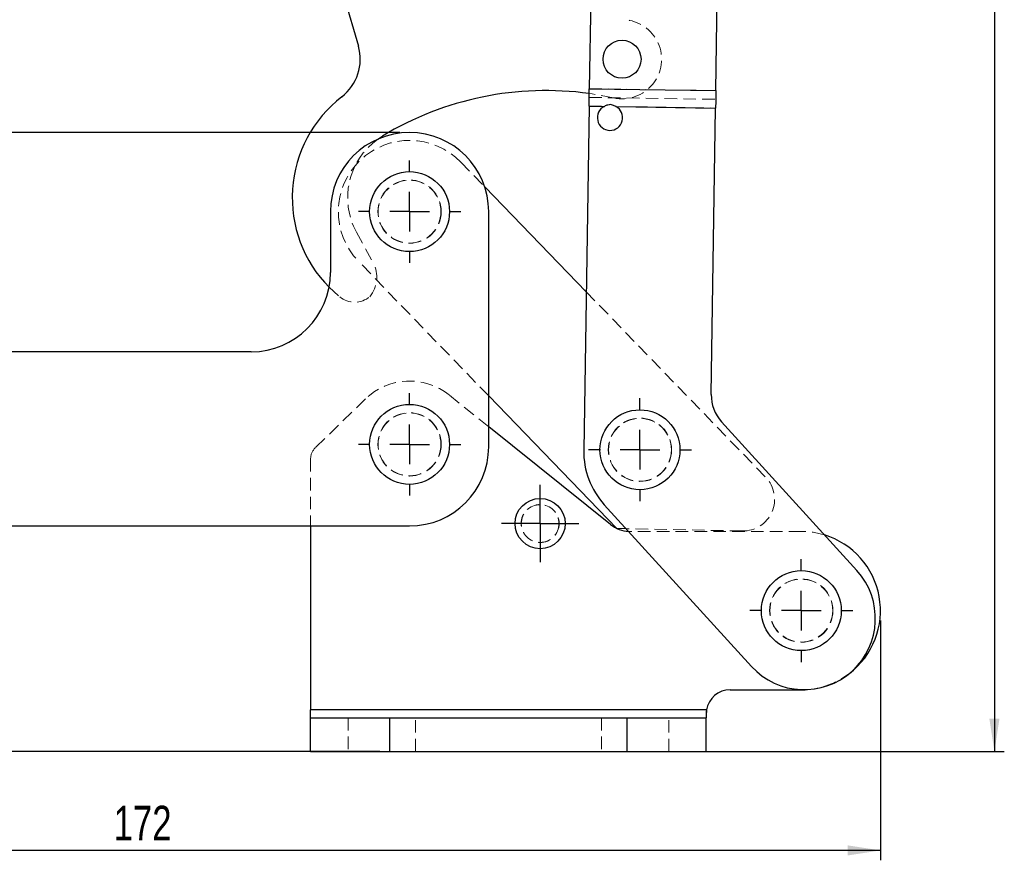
# Model space of a CAD drawing. Header units: millimetres. Extents: x 31 to 397, y 20 to 288.
# Tile 14 of 22: x 120 to 219, y 114 to 199. Entities that reach past the tile are written whole.
import ezdxf

# ---------------------------------------------------------------- set-up
doc = ezdxf.new("R2010")
doc.units = ezdxf.units.MM
doc.linetypes.add('HIDDEN', pattern=[1.905, 1.27, -0.635])
doc.layers.add('FORMATO', color=179, linetype='Continuous')
doc.styles.add('SLDTEXTSTYLE0', font='TXT', dxfattribs={"width": 0.75})
doc.dimstyles.new('SLDDIMSTYLE0', dxfattribs={"dimtxt": 3.5, "dimasz": 3.302, "dimexe": 0, "dimexo": 0.0625, "dimgap": 0.875, "dimtad": 1, "dimdec": 0, "dimlfac": 1.25, "dimrnd": 1e-09, "dimzin": 12, "dimdsep": 46, "dimtxsty": 'SLDTEXTSTYLE0', "dimsah": 1, "dimcen": 0.09, "dimadec": 0, "dimazin": 3, "dimtfac": 1, "dimtofl": 0, "dimtmove": 0, "dimatfit": 3, "dimfxl": 0, "dimfrac": 2, "dimtolj": 1, "dimtzin": 12, "dimarcsym": 0})
doc.dimstyles.new('SLDDIMSTYLE1', dxfattribs={"dimtxt": 3.5, "dimasz": 3.302, "dimexe": 0, "dimexo": 0.0625, "dimgap": 0.875, "dimtad": 1, "dimdec": 0, "dimlfac": 1.25, "dimrnd": 1e-09, "dimzin": 12, "dimdsep": 46, "dimtxsty": 'SLDTEXTSTYLE0', "dimsah": 1, "dimcen": 0.09, "dimadec": 0, "dimazin": 3, "dimtfac": 1, "dimtdec": 0, "dimtofl": 0, "dimtmove": 0, "dimatfit": 3, "dimfxl": 0, "dimfrac": 2, "dimtolj": 1, "dimtzin": 12, "dimarcsym": 0})

# ---------------------------------------------------------------- blocks, each defined once
blk = doc.blocks.new('_D')
at = {"layer": 'FORMATO'}
for p, q in [((71.551, 148.117), (52.351, 148.117)), ((53.35, 125.324), (53.351, 148.117)), ((148.35, 125.32), (52.35, 125.324))]:
    blk.add_line(p, q, dxfattribs=at)
for points in [[(53.351, 148.117), (52.843, 144.815), (53.859, 144.815)], [(53.35, 125.324), (53.858, 128.626), (52.842, 128.626)]]:
    blk.add_solid(points, dxfattribs=at)
at = {"layer": 'FORMATO', "insert": (48.839, 133.586), "char_height": 3.5, "attachment_point": 1, "rotation": 89.99755, "style": 'SLDTEXTSTYLE0'}
blk.add_mtext('28', dxfattribs=at)
blk = doc.blocks.new('_D_1')
at = {"layer": 'FORMATO'}
for p, q in [((158.352, 187.873), (34.35, 187.873)), ((35.35, 125.32), (35.35, 187.873)), ((156.35, 125.32), (34.35, 125.32))]:
    blk.add_line(p, q, dxfattribs=at)
for points in [[(35.35, 187.873), (34.842, 184.571), (35.858, 184.571)], [(35.35, 125.32), (35.858, 128.622), (34.842, 128.622)]]:
    blk.add_solid(points, dxfattribs=at)
at = {"layer": 'FORMATO', "insert": (30.839, 154.218), "char_height": 3.5, "attachment_point": 1, "rotation": 90, "style": 'SLDTEXTSTYLE0'}
blk.add_mtext('78', dxfattribs=at)
blk = doc.blocks.new('_D_2')
at = {"layer": 'FORMATO'}
for p, q in [((185.522, 288.467), (219.471, 288.467)), ((218.471, 288.467), (218.471, 125.32)), ((182.35, 125.32), (219.471, 125.32))]:
    blk.add_line(p, q, dxfattribs=at)
for points in [[(218.471, 288.467), (217.963, 285.165), (218.979, 285.165)], [(218.471, 125.32), (218.979, 128.622), (217.963, 128.622)]]:
    blk.add_solid(points, dxfattribs=at)
at = {"layer": 'FORMATO', "insert": (213.96, 200.913), "char_height": 3.5, "attachment_point": 1, "rotation": 90, "style": 'SLDTEXTSTYLE0'}
blk.add_mtext('204', dxfattribs=at)
blk = doc.blocks.new('_D_3')
at = {"layer": 'FORMATO'}
for p, q in [((69.351, 147.117), (69.351, 114.32)), ((206.95, 138.553), (206.95, 114.32)), ((206.95, 115.32), (69.351, 115.32))]:
    blk.add_line(p, q, dxfattribs=at)
for points in [[(69.351, 115.32), (72.653, 114.812), (72.653, 115.828)], [(206.95, 115.32), (203.648, 115.828), (203.648, 114.812)]]:
    blk.add_solid(points, dxfattribs=at)
at = {"layer": 'FORMATO', "insert": (129.436, 119.832), "char_height": 3.5, "attachment_point": 1, "style": 'SLDTEXTSTYLE0'}
blk.add_mtext('172', dxfattribs=at)
blk = doc.blocks.new('SW_CENTERMARKSYMBOL_0')
at = {"layer": 'FORMATO', "color": 0}
for p, q in [((0, 2), (0, 3.92)), ((0, 0), (0, 2)), ((-2, 0), (-3.92, 0)), ((0, 0), (-2, 0)), ((0, 0), (0, -2)), ((0, 0), (2, 0)), ((2, 0), (3.92, 0)), ((0, -2), (0, -3.92))]:
    blk.add_line(p, q, dxfattribs=at)
blk = doc.blocks.new('SW_CENTERMARKSYMBOL_1')
at = {"layer": 'FORMATO', "color": 0}
for p, q in [((0, 4), (0, 5.175)), ((0, 0), (0, 2)), ((-4, 0), (-5.175, 0)), ((0, 0), (-2, 0)), ((0, 0), (0, -2)), ((0, 0), (2, 0)), ((4, 0), (5.175, 0)), ((0, -4), (0, -5.175))]:
    blk.add_line(p, q, dxfattribs=at)
blk = doc.blocks.new('SW_CENTERMARKSYMBOL_2')
at = {"layer": 'FORMATO', "color": 0}
for p, q in [((0, 4), (0, 5.175)), ((0, 0), (0, 2)), ((-4, 0), (-5.175, 0)), ((0, 0), (-2, 0)), ((0, 0), (0, -2)), ((0, 0), (2, 0)), ((4, 0), (5.175, 0)), ((0, -4), (0, -5.175))]:
    blk.add_line(p, q, dxfattribs=at)
blk = doc.blocks.new('SW_CENTERMARKSYMBOL_3')
at = {"layer": 'FORMATO', "color": 0}
for p, q in [((0, 4), (0, 5.2)), ((0, 0), (0, 2)), ((-4, 0), (-5.2, 0)), ((0, 0), (-2, 0)), ((0, 0), (0, -2)), ((0, 0), (2, 0)), ((4, 0), (5.2, 0)), ((0, -4), (0, -5.2))]:
    blk.add_line(p, q, dxfattribs=at)
blk = doc.blocks.new('SW_CENTERMARKSYMBOL_4')
at = {"layer": 'FORMATO', "color": 0}
for p, q in [((0, 4), (0, 5.2)), ((0, 0), (0, 2)), ((-4, 0), (-5.2, 0)), ((0, 0), (-2, 0)), ((0, 0), (0, -2)), ((0, 0), (2, 0)), ((4, 0), (5.2, 0)), ((0, -4), (0, -5.2))]:
    blk.add_line(p, q, dxfattribs=at)

msp = doc.modelspace()

# ---------------------------------------------------------------- linework, layer by layer
at = {"color": 7, "linetype": 'Continuous', "lineweight": 25}
for p, q in [((146.568705, 222.942597), (154.180075, 196.606044)), ((177.74626, 207.12089), (177.518441, 192.297278)), ((190.316929, 192.100582), (190.544749, 206.924195)), ((177.518441, 192.297278), (190.316929, 192.100582)), ((177.491396, 190.537516), (176.956975, 155.764145)), ((177.491396, 190.537516), (179.051028, 190.513546)), ((180.21548, 190.49565), (190.289885, 190.340821)), ((189.844917, 161.387949), (190.289885, 190.340821)), ((156.133497, 187.196932), (156.617309, 187.515319)), ((166.950926, 182.373757), (177.203103, 171.779042)), ((151.35188, 179.873202), (151.351615, 173.713202)), ((167.350861, 156.112517), (167.351879, 179.872517)), ((143.351272, 165.713546), (93.351275, 165.715688)), ((180.319073, 147.851287), (167.351081, 161.252556)), ((190.886535, 158.633757), (204.564372, 143.608899)), ((179.665723, 148.257062), (167.350948, 158.139015)), ((193.915895, 133.915087), (179.04021, 150.25576)), ((93.350518, 148.115688), (159.350518, 148.11286)), ((149.350469, 148.113289), (149.350469, 129.520061)), ((181.245829, 147.832927), (180.319073, 147.851287)), ((191.75047, 131.552861), (198.95047, 131.552861)), ((198.95047, 131.552861), (199.349636, 131.562825)), ((149.350469, 128.720061), (149.350469, 129.520061)), ((189.378727, 129.520061), (149.350469, 129.520061)), ((189.378727, 129.520061), (189.35047, 128.905381)), ((189.378727, 129.520061), (189.35047, 129.402978)), ((189.378727, 129.520061), (189.35047, 128.905381)), ((189.35047, 129.402978), (189.35047, 128.720061)), ((149.350469, 125.32006), (149.350469, 128.720061)), ((149.350469, 128.720061), (157.35047, 128.720061)), ((157.35047, 125.32006), (157.35047, 128.720061)), ((157.35047, 128.720061), (181.350469, 128.720061)), ((181.350469, 125.32006), (181.350469, 128.720061)), ((181.350469, 128.720061), (189.35047, 128.720061)), ((189.35047, 125.32006), (189.35047, 128.720061)), ((149.350469, 125.32006), (157.35047, 125.32006)), ((157.35047, 125.32006), (181.350469, 125.32006)), ((181.350469, 125.32006), (189.35047, 125.32006))]:
    msp.add_line(p, q, dxfattribs=at)
at = {"color": 7, "linetype": 'HIDDEN', "lineweight": 18}
for p, q in [((177.518441, 192.297278), (190.316929, 192.100582)), ((177.504918, 191.417397), (190.303406, 191.220702)), ((177.491396, 190.537516), (179.051028, 190.513546)), ((180.21548, 190.49565), (190.289885, 190.340821)), ((164.526003, 184.8797), (166.950926, 182.373757)), ((153.981745, 177.796165), (155.674711, 174.689404)), ((167.351081, 161.252556), (154.177755, 174.866021)), ((151.21226, 172.226853), (152.289485, 171.253098)), ((177.203103, 171.779042), (195.350859, 153.024943)), ((167.350948, 158.139015), (163.356363, 161.344457)), ((154.888067, 160.940167), (149.834769, 156.024015)), ((149.350469, 154.877189), (149.350469, 148.113289)), ((192.987867, 147.600309), (181.245829, 147.832927)), ((181.668469, 147.552861), (181.496581, 147.55748)), ((198.95047, 147.552861), (181.668469, 147.552861)), ((189.378727, 129.520061), (149.350469, 129.520061)), ((153.150469, 128.720061), (153.150469, 125.32006)), ((157.35047, 128.720061), (157.35047, 125.32006)), ((159.95047, 125.32006), (159.95047, 128.720061)), ((178.750469, 128.720061), (178.750469, 125.32006)), ((181.350469, 128.720061), (181.350469, 125.32006)), ((185.550469, 125.32006), (185.550469, 128.720061))]:
    msp.add_line(p, q, dxfattribs=at)
at = {"color": 7, "linetype": 'Continuous', "lineweight": 25, "flags": 128}
for points in [[(177.491396, 190.537516), (177.494814, 190.759979), (177.49823, 190.982205), (177.501638, 191.203953), (177.505035, 191.424991), (177.508418, 191.645075), (177.511782, 191.863973), (177.515124, 192.081452), (177.518441, 192.297278)], [(190.316929, 192.100582), (190.313612, 191.884757), (190.31027, 191.667277), (190.306907, 191.448379), (190.303524, 191.228292), (190.300127, 191.007257), (190.296719, 190.78551), (190.293303, 190.563283), (190.289885, 190.340821)]]:
    msp.add_lwpolyline(points, dxfattribs=at)
at = {"color": 7, "linetype": 'HIDDEN', "lineweight": 18, "flags": 128}
msp.add_lwpolyline([(179.971633, 191.366015), (177.803932, 191.762675), (177.510868, 191.804547)], dxfattribs=at)
at = {"color": 7, "linetype": 'Continuous', "lineweight": 25}
for centre, radius in [((180.826679, 195.273558), 1.92), ((159.351879, 179.87286), 4.04), ((159.350871, 156.35286), 4.04), ((182.63828, 155.805432), 4.04), ((172.550469, 148.352861), 2.54), ((198.950469, 139.552861), 4.04)]:
    msp.add_circle(centre, radius, dxfattribs=at)
at = {"color": 7, "linetype": 'HIDDEN', "lineweight": 18}
for centre, radius in [((159.351879, 179.87286), 3.2), ((159.351879, 179.87286), 3.175), ((159.350871, 156.35286), 3.2), ((159.350871, 156.35286), 3.2), ((159.350871, 156.35286), 3.175), ((182.63828, 155.805432), 3.2), ((182.63828, 155.805432), 3.175), ((172.550469, 148.352861), 1.92), ((172.550469, 148.352861), 1.905), ((198.950469, 139.552861), 3.2), ((198.950469, 139.552861), 3.175)]:
    msp.add_circle(centre, radius, dxfattribs=at)
for centre, radius, start, end in [((180.826679, 195.273558), 4, 257.65713055, 87.30447952), ((160.374235, 181.279623), 7.28, 125.62790215, 208.58727866), ((159.351879, 179.87286), 7.2, 44.05864765, 224.05864765), ((153.003926, 173.234014), 3.041588, 320.00066915, 28.58727866), ((153.79596, 173.121394), 2.4, 231.11950825, 309.85339345), ((159.350871, 156.35286), 6.4, 51.25480857, 134.21184298), ((150.950469, 154.877189), 1.6, 134.21184298, 180), ((193.051249, 150.799681), 3.2, 268.86507987, 44.05864765), ((198.950469, 139.552861), 8, 72.97117158, 90), ((198.950469, 139.552861), 8, 272.86000796, 307.37159878)]:
    msp.add_arc(centre, radius, start, end, dxfattribs=at)
at = {"color": 7, "linetype": 'Continuous', "lineweight": 25}
for centre, radius, start, end in [((149.568789, 195.273362), 4.8, 307.67398568, 16.11950825), ((173.13127, 160.105665), 32, 82.13366952, 121.06841882), ((160.374235, 181.279623), 12.88, 127.67398568, 224.65649045), ((179.615738, 189.36485), 1.28, 116.17915731, 62.05985919), ((159.351879, 179.87286), 8, 359.99754517, 179.99754517), ((143.351615, 173.713546), 8, 269.99754517, 359.99754517), ((193.844444, 161.326482), 4, 179.11950825, 222.31307334), ((159.350861, 156.11286), 8, 269.99754517, 359.99754517), ((184.95603, 155.64121), 8, 179.11950825, 222.31307334), ((181.668469, 150.752861), 3.2, 231.25480857, 266.9208817), ((198.950469, 139.552861), 8, 307.37159878, 72.97117158), ((199.240133, 138.761993), 7.200001, 222.31307334, 42.31307334), ((191.750469, 129.152861), 2.4, 90, 171.19917881)]:
    msp.add_arc(centre, radius, start, end, dxfattribs=at)
msp.add_open_spline([(180.21548, 190.49565), (180.106373, 190.548958), (179.92363, 190.638243), (179.638992, 190.711504), (179.352745, 190.641466), (179.163908, 190.561404), (179.051028, 190.513546)], degree=3, knots=[0, 0, 0, 0, 0.297110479, 0.497631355, 0.699703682, 1, 1, 1, 1], dxfattribs=at)

# ---------------------------------------------------------------- block references
at = {"layer": 'FORMATO'}
for name, p in [('SW_CENTERMARKSYMBOL_1', (159.351879, 179.87286)), ('SW_CENTERMARKSYMBOL_2', (159.350871, 156.35286)), ('SW_CENTERMARKSYMBOL_3', (182.63828, 155.805432)), ('SW_CENTERMARKSYMBOL_0', (172.550469, 148.352861)), ('SW_CENTERMARKSYMBOL_4', (198.950469, 139.552861))]:
    msp.add_blockref(name, p, dxfattribs=at)

# ---------------------------------------------------------------- dimensions: what is measured, and where the dimension line sits
for base, p1, p2, angle, dimstyle, picture, middle in [((218.471291, 125.320061), (184.522488, 288.46722), (181.350469, 125.320061), 90, 'SLDDIMSTYLE1', '_D_2', (218.471291, 204.79203)), ((35.35045, 187.87286), (157.350469, 125.320061), (159.351879, 187.87286), 90, 'SLDDIMSTYLE0', '_D_1', (35.35045, 156.803921)), ((53.350962, 148.117402), (149.350469, 125.320061), (72.550518, 148.116579), 89.99754517, 'SLDDIMSTYLE0', '_D', (53.35045, 136.172309))]:
    dim = msp.add_linear_dim(base=base, p1=p1, p2=p2, angle=angle, dimstyle=dimstyle, dxfattribs=at)
    dim.commit()
    dim.dimension.update_dxf_attribs({"geometry": picture, "text_midpoint": middle, "dimtype": 160})
dim = msp.add_linear_dim(base=(69.350518, 115.320041), p1=(206.950469, 139.552861), p2=(69.350518, 148.116716), dimstyle='SLDDIMSTYLE1', dxfattribs=at)
dim.commit()
dim.dimension.update_dxf_attribs({"geometry": '_D_3', "text_midpoint": (133.315586, 115.320041), "dimtype": 160})

doc.saveas('drawing.dxf')
